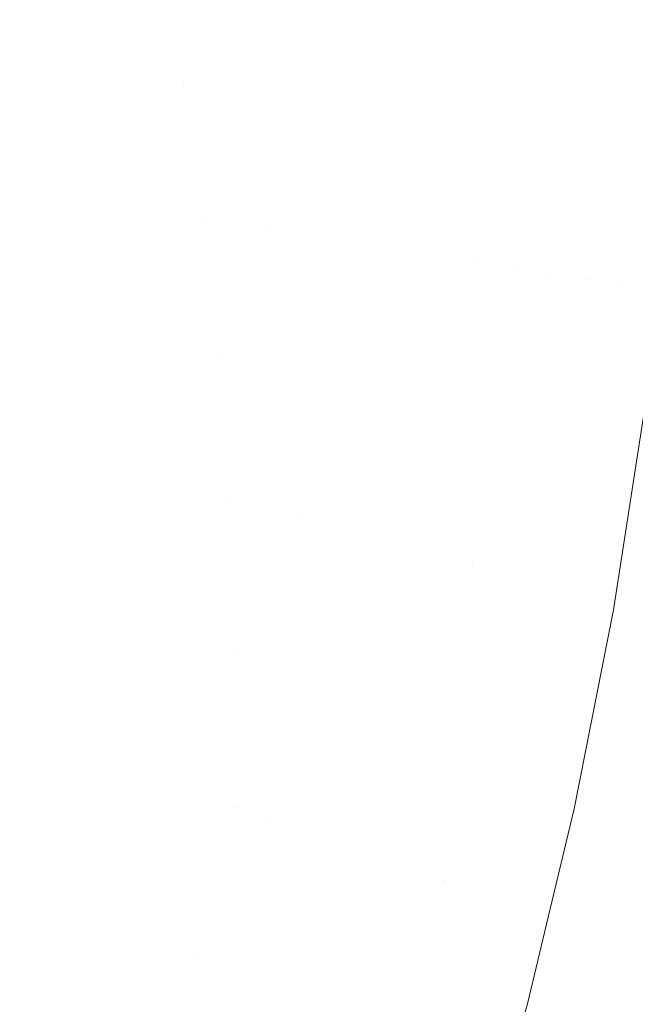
# Model space of a CAD drawing. Header units: centimetres. Extents: x -21.6 to 22.7, y 3.4 to 5.2.
# Tile 231 of 256: x 7.8718 to 7.9152, y 3.8101 to 3.8795. Entities that reach past the tile are written whole.
import ezdxf

# ---------------------------------------------------------------- set-up
doc = ezdxf.new("R2010")
doc.units = ezdxf.units.CM
doc.header["$LTSCALE"] = 2.54
doc.layers.add('Lucido design-1', color=7, linetype='Continuous')

# ---------------------------------------------------------------- blocks, each defined once
blk = doc.blocks.new('Gruppo-4-1')
at = {"color": 7, "linetype": 'Continuous', "lineweight": 9}
blk.add_3dface([(-21.503423, 5.100212, -1872.215514), (-21.503423, 3.500212, -1872.215514), (22.630348, 3.500212, -1872.215514), (22.630348, 5.100212, -1872.215514)], dxfattribs=at)
for points, invisible_edges in [([(22.630348, 5.100212, -1873.015514), (22.630348, 3.500212, -1873.015514), (7.686575, 3.600896, -1873.015514), (7.695257, 3.601786, -1873.015514)], 10), ([(22.630348, 5.100212, -1873.015514), (7.695257, 3.601786, -1873.015514), (7.700788, 3.602588, -1873.015514)], 9), ([(7.700788, 3.602588, -1873.015514), (7.70392, 3.603043, -1873.015514), (22.630348, 5.100212, -1873.015514)], 10), ([(22.630348, 5.100212, -1873.015514), (7.70392, 3.603043, -1873.015514), (7.712563, 3.604668, -1873.015514)], 9), ([(22.630348, 5.100212, -1873.015514), (7.712563, 3.604668, -1873.015514), (7.721183, 3.606664, -1873.015514)], 9), ([(22.630348, 5.100212, -1873.015514), (7.721183, 3.606664, -1873.015514), (7.729779, 3.609037, -1873.015514)], 9), ([(22.630348, 5.100212, -1873.015514), (7.729779, 3.609037, -1873.015514), (7.738348, 3.611789, -1873.015514)], 9), ([(22.630348, 5.100212, -1873.015514), (7.738348, 3.611789, -1873.015514), (7.746887, 3.614929, -1873.015514)], 9), ([(22.630348, 5.100212, -1873.015514), (7.746887, 3.614929, -1873.015514), (7.755389, 3.618463, -1873.015514)], 9), ([(22.630348, 5.100212, -1873.015514), (7.755389, 3.618463, -1873.015514), (7.760056, 3.620633, -1873.015514)], 9), ([(7.760056, 3.620633, -1873.015514), (7.763851, 3.622398, -1873.015514), (22.630348, 5.100212, -1873.015514)], 10), ([(22.630348, 5.100212, -1873.015514), (7.763851, 3.622398, -1873.015514), (7.772266, 3.626742, -1873.015514)], 9), ([(22.630348, 5.100212, -1873.015514), (7.772266, 3.626742, -1873.015514), (7.780626, 3.631505, -1873.015514)], 9), ([(22.630348, 5.100212, -1873.015514), (7.780626, 3.631505, -1873.015514), (7.788922, 3.636696, -1873.015514)], 9), ([(22.630348, 5.100212, -1873.015514), (7.788922, 3.636696, -1873.015514), (7.797144, 3.642325, -1873.015514)], 9), ([(22.630348, 5.100212, -1873.015514), (7.797144, 3.642325, -1873.015514), (7.80528, 3.6484, -1873.015514)], 9), ([(22.630348, 5.100212, -1873.015514), (7.80528, 3.6484, -1873.015514), (7.811701, 3.653619, -1873.015514)], 9), ([(7.811701, 3.653619, -1873.015514), (7.813317, 3.654932, -1873.015514), (22.630348, 5.100212, -1873.015514)], 10), ([(22.630348, 5.100212, -1873.015514), (7.813317, 3.654932, -1873.015514), (7.821238, 3.66193, -1873.015514)], 9), ([(22.630348, 5.100212, -1873.015514), (7.821238, 3.66193, -1873.015514), (7.829029, 3.6694, -1873.015514)], 9), ([(22.630348, 5.100212, -1873.015514), (7.829029, 3.6694, -1873.015514), (7.836668, 3.677352, -1873.015514)], 9), ([(7.836668, 3.677352, -1873.015514), (7.844137, 3.685791, -1873.015514), (22.630348, 5.100212, -1873.015514)], 10), ([(7.844137, 3.685791, -1873.015514), (7.851492, 3.694823, -1873.015514), (22.630348, 5.100212, -1873.015514)], 10), ([(22.630348, 5.100212, -1873.015514), (7.851492, 3.694823, -1873.015514), (7.852842, 3.696628, -1873.015514), (7.858546, 3.704251, -1873.015514)], 9), ([(22.630348, 5.100212, -1873.015514), (7.858546, 3.704251, -1873.015514), (7.865358, 3.714173, -1873.015514)], 9), ([(22.630348, 5.100212, -1873.015514), (7.865358, 3.714173, -1873.015514), (7.869171, 3.720244, -1873.015514), (7.871898, 3.724585, -1873.015514)], 9), ([(22.630348, 5.100212, -1873.015514), (7.871898, 3.724585, -1873.015514), (7.878138, 3.735481, -1873.015514)], 9), ([(22.630348, 5.100212, -1873.015514), (7.878138, 3.735481, -1873.015514), (7.884048, 3.746849, -1873.015514)], 9), ([(22.630348, 5.100212, -1873.015514), (7.884048, 3.746849, -1873.015514), (7.889597, 3.758677, -1873.015514)], 9), ([(22.630348, 5.100212, -1873.015514), (7.889597, 3.758677, -1873.015514), (7.894756, 3.770944, -1873.015514)], 9), ([(7.894756, 3.770944, -1873.015514), (7.899493, 3.783628, -1873.015514), (22.630348, 5.100212, -1873.015514)], 10), ([(22.630348, 5.100212, -1873.015514), (7.899493, 3.783628, -1873.015514), (7.903779, 3.796702, -1873.015514)], 9), ([(22.630348, 5.100212, -1873.015514), (7.903779, 3.796702, -1873.015514), (7.907585, 3.810131, -1873.015514)], 9), ([(22.630348, 5.100212, -1873.015514), (7.907585, 3.810131, -1873.015514), (7.909048, 3.816229, -1873.015514)], 9), ([(7.909048, 3.816229, -1873.015514), (7.910885, 3.823879, -1873.015514), (22.630348, 5.100212, -1873.015514)], 10), ([(22.630348, 5.100212, -1873.015514), (7.910885, 3.823879, -1873.015514), (7.913654, 3.837903, -1873.015514)], 9), ([(22.630348, 5.100212, -1873.015514), (7.913654, 3.837903, -1873.015514), (7.915872, 3.852159, -1873.015514)], 9), ([(7.903157, 3.882075, -1873.013772), (7.906185, 3.900212, -1873.014293), (7.904091, 3.862451, -1873.014301)], 11), ([(7.906643, 3.900212, -1873.014386), (7.906627, 3.862042, -1873.014736), (7.904091, 3.862451, -1873.014301)], 11), ([(7.904091, 3.862451, -1873.014301), (7.906185, 3.900212, -1873.014293), (7.906643, 3.900212, -1873.014386)], 9), ([(7.911318, 3.900212, -1873.015063), (7.909178, 3.861631, -1873.015076), (7.906627, 3.862042, -1873.014736)], 11), ([(7.906643, 3.900212, -1873.014386), (7.909433, 3.900212, -1873.014837), (7.906627, 3.862042, -1873.014736)], 10), ([(7.906627, 3.862042, -1873.014736), (7.909433, 3.900212, -1873.014837), (7.911318, 3.900212, -1873.015063)], 9), ([(7.91222, 3.900212, -1873.015172), (7.911741, 3.861218, -1873.015319), (7.909178, 3.861631, -1873.015076)], 11), ([(7.909178, 3.861631, -1873.015076), (7.911318, 3.900212, -1873.015063), (7.91222, 3.900212, -1873.015172)], 9), ([(7.914311, 3.860804, -1873.015465), (7.911741, 3.861218, -1873.015319), (7.915002, 3.900212, -1873.015393)], 11), ([(7.91222, 3.900212, -1873.015172), (7.915002, 3.900212, -1873.015393), (7.911741, 3.861218, -1873.015319)], 10), ([(7.917521, 3.866596, -1873.015514), (7.914311, 3.860804, -1873.015465), (7.916495, 3.900212, -1873.015451)], 11), ([(7.915002, 3.900212, -1873.015393), (7.916495, 3.900212, -1873.015451), (7.914311, 3.860804, -1873.015465)], 10), ([(7.870791, 3.876362, -1872.99772), (7.871346, 3.884547, -1872.99772), (7.873315, 3.884394, -1872.999315), (7.872755, 3.876129, -1872.999315)], 15), ([(7.872755, 3.876129, -1872.999315), (7.873315, 3.884394, -1872.999315), (7.875338, 3.884237, -1873.000853), (7.874772, 3.87589, -1873.000853)], 15), ([(7.874772, 3.87589, -1873.000853), (7.875338, 3.884237, -1873.000853), (7.877414, 3.884075, -1873.002333), (7.876842, 3.875644, -1873.002333)], 15), ([(7.876842, 3.875644, -1873.002333), (7.877414, 3.884075, -1873.002333), (7.879541, 3.88391, -1873.003749), (7.878964, 3.875393, -1873.003749)], 15), ([(7.878964, 3.875393, -1873.003749), (7.879541, 3.88391, -1873.003749), (7.881718, 3.883741, -1873.0051), (7.881135, 3.875135, -1873.0051)], 15), ([(7.881135, 3.875135, -1873.0051), (7.881718, 3.883741, -1873.0051), (7.883943, 3.883568, -1873.006381), (7.883353, 3.874872, -1873.006381)], 15), ([(7.883353, 3.874872, -1873.006381), (7.883943, 3.883568, -1873.006381), (7.886213, 3.883392, -1873.007589)], 11), ([(7.883353, 3.874872, -1873.006381), (7.886213, 3.883392, -1873.007589), (7.884744, 3.865568, -1873.007589)], 11), ([(7.886213, 3.883392, -1873.007589), (7.888526, 3.883212, -1873.008722), (7.887042, 3.865198, -1873.008722), (7.884744, 3.865568, -1873.007589)], 15), ([(7.889379, 3.864821, -1873.009775), (7.887042, 3.865198, -1873.008722), (7.888526, 3.883212, -1873.008722), (7.89088, 3.883029, -1873.009775)], 15), ([(7.89088, 3.883029, -1873.009775), (7.893271, 3.882843, -1873.010748), (7.891755, 3.864438, -1873.010748), (7.889379, 3.864821, -1873.009775)], 15), ([(7.894165, 3.86405, -1873.011636), (7.891755, 3.864438, -1873.010748), (7.893271, 3.882843, -1873.010748), (7.895698, 3.882655, -1873.011636)], 15), ([(7.895698, 3.882655, -1873.011636), (7.898156, 3.882464, -1873.012437), (7.896607, 3.863657, -1873.012437), (7.894165, 3.86405, -1873.011636)], 15), ([(7.900644, 3.88227, -1873.01315), (7.899077, 3.863258, -1873.01315), (7.896607, 3.863657, -1873.012437), (7.898156, 3.882464, -1873.012437)], 15), ([(7.903157, 3.882075, -1873.013772), (7.901573, 3.862856, -1873.013772), (7.899077, 3.863258, -1873.01315), (7.900644, 3.88227, -1873.01315)], 15), ([(7.904091, 3.862451, -1873.014301), (7.901573, 3.862856, -1873.013772), (7.903157, 3.882075, -1873.013772)], 11), ([(7.872755, 3.876129, -1872.999315), (7.871934, 3.867632, -1872.999315), (7.869978, 3.867947, -1872.99772), (7.870791, 3.876362, -1872.99772)], 15), ([(7.874772, 3.87589, -1873.000853), (7.873943, 3.867308, -1873.000853), (7.871934, 3.867632, -1872.999315), (7.872755, 3.876129, -1872.999315)], 15), ([(7.876842, 3.875644, -1873.002333), (7.876005, 3.866976, -1873.002333), (7.873943, 3.867308, -1873.000853), (7.874772, 3.87589, -1873.000853)], 15), ([(7.878964, 3.875393, -1873.003749), (7.878118, 3.866636, -1873.003749), (7.876005, 3.866976, -1873.002333), (7.876842, 3.875644, -1873.002333)], 15), ([(7.881135, 3.875135, -1873.0051), (7.88028, 3.866287, -1873.0051), (7.878118, 3.866636, -1873.003749), (7.878964, 3.875393, -1873.003749)], 15), ([(7.883353, 3.874872, -1873.006381), (7.88249, 3.865931, -1873.006381), (7.88028, 3.866287, -1873.0051), (7.881135, 3.875135, -1873.0051)], 15), ([(7.884744, 3.865568, -1873.007589), (7.88249, 3.865931, -1873.006381), (7.883353, 3.874872, -1873.006381)], 11), ([(7.868885, 3.859309, -1872.99772), (7.869978, 3.867947, -1872.99772), (7.871934, 3.867632, -1872.999315), (7.87083, 3.85891, -1872.999315)], 15), ([(7.87083, 3.85891, -1872.999315), (7.871934, 3.867632, -1872.999315), (7.873943, 3.867308, -1873.000853), (7.872828, 3.858499, -1873.000853)], 15), ([(7.872828, 3.858499, -1873.000853), (7.873943, 3.867308, -1873.000853), (7.876005, 3.866976, -1873.002333), (7.874879, 3.858078, -1873.002333)], 15), ([(7.874879, 3.858078, -1873.002333), (7.876005, 3.866976, -1873.002333), (7.878118, 3.866636, -1873.003749), (7.87698, 3.857646, -1873.003749)], 15), ([(7.87698, 3.857646, -1873.003749), (7.878118, 3.866636, -1873.003749), (7.88028, 3.866287, -1873.0051), (7.879131, 3.857205, -1873.0051)], 15), ([(7.917521, 3.866596, -1873.015514), (7.916813, 3.860397, -1873.015514), (7.914311, 3.860804, -1873.015465)], 10), ([(7.879131, 3.857205, -1873.0051), (7.88028, 3.866287, -1873.0051), (7.88249, 3.865931, -1873.006381), (7.881328, 3.856753, -1873.006381)], 15), ([(7.881328, 3.856753, -1873.006381), (7.88249, 3.865931, -1873.006381), (7.884744, 3.865568, -1873.007589), (7.88357, 3.856293, -1873.007589)], 15), ([(7.88357, 3.856293, -1873.007589), (7.884744, 3.865568, -1873.007589), (7.887042, 3.865198, -1873.008722), (7.885855, 3.855823, -1873.008722)], 15), ([(7.885855, 3.855823, -1873.008722), (7.887042, 3.865198, -1873.008722), (7.889379, 3.864821, -1873.009775)], 11), ([(7.885855, 3.855823, -1873.008722), (7.889379, 3.864821, -1873.009775), (7.886648, 3.845635, -1873.009775)], 11), ([(7.889379, 3.864821, -1873.009775), (7.891755, 3.864438, -1873.010748), (7.888994, 3.845045, -1873.010748), (7.886648, 3.845635, -1873.009775)], 15), ([(7.891374, 3.844446, -1873.011636), (7.888994, 3.845045, -1873.010748), (7.891755, 3.864438, -1873.010748), (7.894165, 3.86405, -1873.011636)], 15), ([(7.894165, 3.86405, -1873.011636), (7.896607, 3.863657, -1873.012437), (7.893785, 3.843839, -1873.012437), (7.891374, 3.844446, -1873.011636)], 15), ([(7.893785, 3.843839, -1873.012437), (7.896607, 3.863657, -1873.012437), (7.899077, 3.863258, -1873.01315), (7.896225, 3.843225, -1873.01315)], 15), ([(7.896225, 3.843225, -1873.01315), (7.899077, 3.863258, -1873.01315), (7.901573, 3.862856, -1873.013772), (7.89869, 3.842605, -1873.013772)], 15), ([(7.89869, 3.842605, -1873.013772), (7.901573, 3.862856, -1873.013772), (7.904091, 3.862451, -1873.014301), (7.901176, 3.841979, -1873.014301)], 15), ([(7.901176, 3.841979, -1873.014301), (7.904091, 3.862451, -1873.014301), (7.906627, 3.862042, -1873.014736), (7.903681, 3.841349, -1873.014736)], 15), ([(7.903681, 3.841349, -1873.014736), (7.909178, 3.861631, -1873.015076), (7.901653, 3.818831, -1873.015076)], 11), ([(7.909178, 3.861631, -1873.015076), (7.911741, 3.861218, -1873.015319), (7.904135, 3.81796, -1873.015319), (7.901653, 3.818831, -1873.015076)], 15), ([(7.903681, 3.841349, -1873.014736), (7.906627, 3.862042, -1873.014736), (7.909178, 3.861631, -1873.015076)], 11), ([(7.906625, 3.817087, -1873.015465), (7.904135, 3.81796, -1873.015319), (7.911741, 3.861218, -1873.015319), (7.914311, 3.860804, -1873.015465)], 15), ([(7.906625, 3.817087, -1873.015465), (7.914311, 3.860804, -1873.015465), (7.915872, 3.852159, -1873.015514), (7.913654, 3.837903, -1873.015514)], 11), ([(7.914311, 3.860804, -1873.015465), (7.916813, 3.860397, -1873.015514), (7.915872, 3.852159, -1873.015514)], 9), ([(7.872828, 3.858499, -1873.000853), (7.871404, 3.849471, -1873.000853), (7.869419, 3.84997, -1872.999315), (7.87083, 3.85891, -1872.999315)], 15), ([(7.874879, 3.858078, -1873.002333), (7.87344, 3.848959, -1873.002333), (7.871404, 3.849471, -1873.000853), (7.872828, 3.858499, -1873.000853)], 15), ([(7.87698, 3.857646, -1873.003749), (7.875527, 3.848433, -1873.003749), (7.87344, 3.848959, -1873.002333), (7.874879, 3.858078, -1873.002333)], 15), ([(7.879131, 3.857205, -1873.0051), (7.877662, 3.847896, -1873.0051), (7.875527, 3.848433, -1873.003749), (7.87698, 3.857646, -1873.003749)], 15), ([(7.881328, 3.856753, -1873.006381), (7.879844, 3.847347, -1873.006381), (7.877662, 3.847896, -1873.0051), (7.879131, 3.857205, -1873.0051)], 15), ([(7.88357, 3.856293, -1873.007589), (7.88207, 3.846787, -1873.007589), (7.879844, 3.847347, -1873.006381), (7.881328, 3.856753, -1873.006381)], 15), ([(7.885855, 3.855823, -1873.008722), (7.884339, 3.846216, -1873.008722), (7.88207, 3.846787, -1873.007589), (7.88357, 3.856293, -1873.007589)], 15), ([(7.886648, 3.845635, -1873.009775), (7.884339, 3.846216, -1873.008722), (7.885855, 3.855823, -1873.008722)], 11), ([(7.869644, 3.840235, -1873.000853), (7.871404, 3.849471, -1873.000853), (7.87344, 3.848959, -1873.002333), (7.871663, 3.83963, -1873.002333)], 15), ([(7.871663, 3.83963, -1873.002333), (7.87344, 3.848959, -1873.002333), (7.875527, 3.848433, -1873.003749), (7.873731, 3.839009, -1873.003749)], 15), ([(7.873731, 3.839009, -1873.003749), (7.875527, 3.848433, -1873.003749), (7.877662, 3.847896, -1873.0051), (7.875848, 3.838374, -1873.0051)], 15), ([(7.875848, 3.838374, -1873.0051), (7.877662, 3.847896, -1873.0051), (7.879844, 3.847347, -1873.006381), (7.878011, 3.837725, -1873.006381)], 15), ([(7.878011, 3.837725, -1873.006381), (7.879844, 3.847347, -1873.006381), (7.88207, 3.846787, -1873.007589), (7.880218, 3.837063, -1873.007589)], 15), ([(7.880218, 3.837063, -1873.007589), (7.88207, 3.846787, -1873.007589), (7.884339, 3.846216, -1873.008722), (7.882467, 3.836388, -1873.008722)], 15), ([(7.882467, 3.836388, -1873.008722), (7.884339, 3.846216, -1873.008722), (7.886648, 3.845635, -1873.009775), (7.884756, 3.835701, -1873.009775)], 15), ([(7.884756, 3.835701, -1873.009775), (7.886648, 3.845635, -1873.009775), (7.888994, 3.845045, -1873.010748), (7.887081, 3.835004, -1873.010748)], 15), ([(7.887081, 3.835004, -1873.010748), (7.888994, 3.845045, -1873.010748), (7.891374, 3.844446, -1873.011636)], 11), ([(7.887081, 3.835004, -1873.010748), (7.891374, 3.844446, -1873.011636), (7.887112, 3.823934, -1873.011636)], 11), ([(7.891374, 3.844446, -1873.011636), (7.893785, 3.843839, -1873.012437), (7.889477, 3.823104, -1873.012437), (7.887112, 3.823934, -1873.011636)], 15), ([(7.896225, 3.843225, -1873.01315), (7.89187, 3.822265, -1873.01315), (7.889477, 3.823104, -1873.012437), (7.893785, 3.843839, -1873.012437)], 15), ([(7.89869, 3.842605, -1873.013772), (7.894287, 3.821416, -1873.013772), (7.89187, 3.822265, -1873.01315), (7.896225, 3.843225, -1873.01315)], 15), ([(7.901176, 3.841979, -1873.014301), (7.896726, 3.82056, -1873.014301), (7.894287, 3.821416, -1873.013772), (7.89869, 3.842605, -1873.013772)], 15), ([(7.903681, 3.841349, -1873.014736), (7.899182, 3.819698, -1873.014736), (7.896726, 3.82056, -1873.014301), (7.901176, 3.841979, -1873.014301)], 15), ([(7.901653, 3.818831, -1873.015076), (7.899182, 3.819698, -1873.014736), (7.903681, 3.841349, -1873.014736)], 11), ([(7.873731, 3.839009, -1873.003749), (7.871569, 3.829388, -1873.003749), (7.869523, 3.830107, -1873.002333), (7.871663, 3.83963, -1873.002333)], 15), ([(7.875848, 3.838374, -1873.0051), (7.873663, 3.828654, -1873.0051), (7.871569, 3.829388, -1873.003749), (7.873731, 3.839009, -1873.003749)], 15), ([(7.878011, 3.837725, -1873.006381), (7.875803, 3.827903, -1873.006381), (7.873663, 3.828654, -1873.0051), (7.875848, 3.838374, -1873.0051)], 15), ([(7.880218, 3.837063, -1873.007589), (7.877987, 3.827136, -1873.007589), (7.875803, 3.827903, -1873.006381), (7.878011, 3.837725, -1873.006381)], 15), ([(7.913654, 3.837903, -1873.015514), (7.910885, 3.823879, -1873.015514), (7.909048, 3.816229, -1873.015514), (7.906625, 3.817087, -1873.015465)], 12), ([(7.882467, 3.836388, -1873.008722), (7.880212, 3.826355, -1873.008722), (7.877987, 3.827136, -1873.007589), (7.880218, 3.837063, -1873.007589)], 15), ([(7.884756, 3.835701, -1873.009775), (7.882477, 3.825561, -1873.009775), (7.880212, 3.826355, -1873.008722), (7.882467, 3.836388, -1873.008722)], 15), ([(7.887081, 3.835004, -1873.010748), (7.884777, 3.824753, -1873.010748), (7.882477, 3.825561, -1873.009775), (7.884756, 3.835701, -1873.009775)], 15), ([(7.887112, 3.823934, -1873.011636), (7.884777, 3.824753, -1873.010748), (7.887081, 3.835004, -1873.010748)], 11), ([(7.869013, 3.81959, -1873.003749), (7.871569, 3.829388, -1873.003749), (7.873663, 3.828654, -1873.0051), (7.871081, 3.818753, -1873.0051)], 15), ([(7.871081, 3.818753, -1873.0051), (7.873663, 3.828654, -1873.0051), (7.875803, 3.827903, -1873.006381), (7.873194, 3.817899, -1873.006381)], 15), ([(7.873194, 3.817899, -1873.006381), (7.875803, 3.827903, -1873.006381), (7.877987, 3.827136, -1873.007589), (7.87535, 3.817026, -1873.007589)], 15), ([(7.87535, 3.817026, -1873.007589), (7.877987, 3.827136, -1873.007589), (7.880212, 3.826355, -1873.008722), (7.877547, 3.816137, -1873.008722)], 15), ([(7.877547, 3.816137, -1873.008722), (7.880212, 3.826355, -1873.008722), (7.882477, 3.825561, -1873.009775), (7.879783, 3.815233, -1873.009775)], 15), ([(7.879783, 3.815233, -1873.009775), (7.882477, 3.825561, -1873.009775), (7.884777, 3.824753, -1873.010748), (7.882054, 3.814314, -1873.010748)], 15), ([(7.882054, 3.814314, -1873.010748), (7.884777, 3.824753, -1873.010748), (7.887112, 3.823934, -1873.011636), (7.884359, 3.813381, -1873.011636)], 15), ([(7.884359, 3.813381, -1873.011636), (7.887112, 3.823934, -1873.011636), (7.889477, 3.823104, -1873.012437)], 11), ([(7.884359, 3.813381, -1873.011636), (7.889477, 3.823104, -1873.012437), (7.883454, 3.801599, -1873.012437)], 11), ([(7.883454, 3.801599, -1873.012437), (7.889477, 3.823104, -1873.012437), (7.89187, 3.822265, -1873.01315), (7.885781, 3.800526, -1873.01315)], 15), ([(7.885781, 3.800526, -1873.01315), (7.89187, 3.822265, -1873.01315), (7.894287, 3.821416, -1873.013772), (7.888133, 3.799441, -1873.013772)], 15), ([(7.888133, 3.799441, -1873.013772), (7.894287, 3.821416, -1873.013772), (7.896726, 3.82056, -1873.014301), (7.890505, 3.798346, -1873.014301)], 15), ([(7.890505, 3.798346, -1873.014301), (7.896726, 3.82056, -1873.014301), (7.899182, 3.819698, -1873.014736), (7.892894, 3.797244, -1873.014736)], 15), ([(7.892894, 3.797244, -1873.014736), (7.899182, 3.819698, -1873.014736), (7.901653, 3.818831, -1873.015076)], 11), ([(7.873194, 3.817899, -1873.006381), (7.870156, 3.807736, -1873.006381), (7.868074, 3.808696, -1873.0051), (7.871081, 3.818753, -1873.0051)], 15), ([(7.892894, 3.797244, -1873.014736), (7.901653, 3.818831, -1873.015076), (7.886888, 3.77285, -1873.015076)], 11), ([(7.901653, 3.818831, -1873.015076), (7.904135, 3.81796, -1873.015319), (7.889212, 3.771487, -1873.015319), (7.886888, 3.77285, -1873.015076)], 15), ([(7.87535, 3.817026, -1873.007589), (7.872279, 3.806756, -1873.007589), (7.870156, 3.807736, -1873.006381), (7.873194, 3.817899, -1873.006381)], 15), ([(7.891543, 3.77012, -1873.015465), (7.889212, 3.771487, -1873.015319), (7.904135, 3.81796, -1873.015319), (7.906625, 3.817087, -1873.015465)], 15), ([(7.877547, 3.816137, -1873.008722), (7.874444, 3.805757, -1873.008722), (7.872279, 3.806756, -1873.007589), (7.87535, 3.817026, -1873.007589)], 15), ([(7.891543, 3.77012, -1873.015465), (7.906625, 3.817087, -1873.015465), (7.903779, 3.796702, -1873.015514), (7.899493, 3.783628, -1873.015514)], 11), ([(7.906625, 3.817087, -1873.015465), (7.907585, 3.810131, -1873.015514), (7.903779, 3.796702, -1873.015514)], 9), ([(7.906625, 3.817087, -1873.015465), (7.909048, 3.816229, -1873.015514), (7.907585, 3.810131, -1873.015514)], 9), ([(7.879783, 3.815233, -1873.009775), (7.876646, 3.804741, -1873.009775), (7.874444, 3.805757, -1873.008722), (7.877547, 3.816137, -1873.008722)], 15), ([(7.882054, 3.814314, -1873.010748), (7.878883, 3.803709, -1873.010748), (7.876646, 3.804741, -1873.009775), (7.879783, 3.815233, -1873.009775)], 15), ([(7.884359, 3.813381, -1873.011636), (7.881154, 3.802661, -1873.011636), (7.878883, 3.803709, -1873.010748), (7.882054, 3.814314, -1873.010748)], 15), ([(7.883454, 3.801599, -1873.012437), (7.881154, 3.802661, -1873.011636), (7.884359, 3.813381, -1873.011636)], 11)]:
    blk.add_3dface(points, dxfattribs=dict(at, invisible_edges=invisible_edges))
blk = doc.blocks.new('Gruppo-5-1')
at = {"color": 7}
blk.add_blockref('Gruppo-4-1', (0, 0), dxfattribs=at)

msp = doc.modelspace()

# ---------------------------------------------------------------- block references
at = {"layer": 'Lucido design-1', "color": 7}
msp.add_blockref('Gruppo-5-1', (0, 0), dxfattribs=at)

doc.saveas('drawing.dxf')
